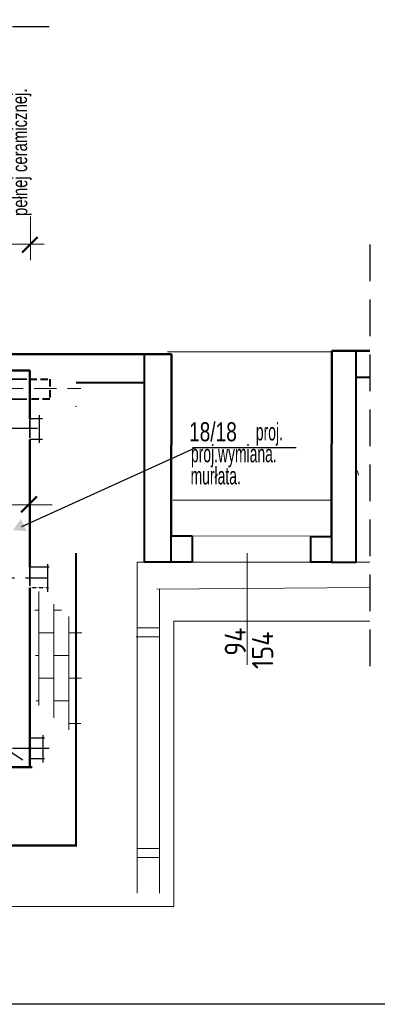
# Model space of a CAD drawing. Header units: millimetres. Extents: x 5545 to 136433, y -146986 to -36607.
# Tile 107 of 159: x 36703 to 36951, y -52264 to -51582. Entities that reach past the tile are written whole.
import ezdxf

# ---------------------------------------------------------------- set-up
doc = ezdxf.new("R2010")
doc.units = ezdxf.units.MM
doc.header["$LTSCALE"] = 8
for name, pattern in [('2', [0.25, 0.15, -0.1]), ('ACAD_ISO03W100', [30, 12, -18]), ('DASHDOTX2', [50.8, 25.4, -12.7, 0, -12.7]), ('VERDECKT', [9.525, 6.35, -3.175])]:
    doc.linetypes.add(name, pattern=pattern)
for name, color, linetype, lineweight in [('0_Nr_Pióra__3', 7, 'Continuous', 50), ('OGËLNE_01', 7, 'Continuous', 13), ('Standard', 7, 'Continuous', 25)]:
    doc.layers.add(name, color=color, linetype=linetype, lineweight=lineweight)
doc.layers.add('5 WYMIAROWANIE', color=253, linetype='Continuous')
doc.layers.add('Arc_opisy', color=18, linetype='Continuous')
doc.layers.add('cegły_Nr_Pióra__61', color=7, linetype='Continuous', lineweight=20, true_color=0x6a6a6a)
doc.styles.add('ISOCP', font='ISOCP.SHX')
doc.styles.add('TXT50', font='bikroms.shx', dxfattribs={"width": 0.75, "height": 10})

# ---------------------------------------------------------------- blocks, each defined once
blk = doc.blocks.new('G$C8D1DDFD7')
at = {"layer": 'Standard', "lineweight": 20, "ltscale": 0.5}
h = blk.add_hatch(dxfattribs=at)
h.set_pattern_fill('AR-BRSTD', color=250, scale=0.15, angle=270, style=0)
h.set_pattern_definition([(270, (56396.344, 46099.311), (10.16127, -4e-15), []), (360, (56396.344, 46099.311), (10.16127, 15.24), [10.16127, -10.16127])])
h.paths.add_polyline_path([(1.08, 16.67), (30.92, -7.55), (31.79, 68), (-0.07, 94.27)])
blk = doc.blocks.new('G$C8C1C8AAF')
at = {"layer": 'Standard', "color": 15, "lineweight": 25, "ltscale": 2}
blk.add_line((4156.38, 0), (0, 0), dxfattribs=at)
blk = doc.blocks.new('G$C1C2C7789')
at = {"layer": 'Arc_opisy', "lineweight": 25, "ltscale": 0.1}
blk.add_blockref('G$C8C1C8AAF', (0, 0), dxfattribs=at)
blk = doc.blocks.new('G$CFA82744B')
at = {"layer": 'Arc_opisy', "color": 1, "lineweight": 25, "ltscale": 0.1}
blk.add_blockref('G$C1C2C7789', (0, 0), dxfattribs=at)
blk = doc.blocks.new('G$C2D5568B3')
at = {"layer": '5 WYMIAROWANIE', "lineweight": 15}
blk.add_hatch(color=7, dxfattribs=at).paths.add_polyline_path([(4.67, 8.25), (0, 0), (9.48, 0.08)])
blk = doc.blocks.new('G$CB5EE3834')
at = {"layer": 'Arc_opisy', "lineweight": 25, "ltscale": 0.2}
blk.add_blockref('G$C2D5568B3', (0, 0), dxfattribs=at)
blk = doc.blocks.new('G$C1A704194')
at = {"layer": 'Arc_opisy', "lineweight": 25, "ltscale": 0.2, "rotation": 43.91907581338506}
blk.add_blockref('G$CB5EE3834', (2.36, 0), dxfattribs=at)
blk = doc.blocks.new('G$C6B82DA77')
at = {"layer": 'OGËLNE_01', "color": 250, "linetype": 'Continuous', "lineweight": 25, "style": 'TXT50', "width": 0.6}
blk.add_text('proj.wymiana.', height=12, dxfattribs=at).set_placement((0, 4))

msp = doc.modelspace()

# ---------------------------------------------------------------- linework, layer by layer
at = {"color": 250, "linetype": 'ByBlock', "lineweight": 50}
for p, q in [((36715.646, -51732.295), (36704.952, -51742.988)), ((36715.049, -51912.068), (36704.355, -51922.762))]:
    msp.add_line(p, q, dxfattribs=at)
at = {"layer": '0_Nr_Pióra__3', "color": 250, "lineweight": 15}
msp.add_line((36938.012, -51897.321), (36937.24, -51894.233), dxfattribs=at)
at = {"layer": 'Arc_opisy', "linetype": 'ACAD_ISO03W100', "lineweight": 25, "ltscale": 0.1}
msp.add_line((36293.18, -51830.505), (36709.403, -52096.925), dxfattribs=at)
at = {"layer": 'Arc_opisy', "color": 250, "lineweight": 25, "ltscale": 0.1}
for p, q in [((36704.729, -51932.69), (36824.906, -51878.18)), ((36822.884, -51878.093), (36894.785, -51878.093))]:
    msp.add_line(p, q, dxfattribs=at)
at = {"layer": 'Arc_opisy', "color": 250, "lineweight": 40, "ltscale": 0.2}
for p, q in [((36808.219, -51957.405), (36789.487, -51957.427)), ((36919.249, -51957.427), (36936.233, -51957.427))]:
    msp.add_line(p, q, dxfattribs=at)
at = {"layer": 'Arc_opisy', "linetype": '2', "lineweight": 25, "ltscale": 0.1}
msp.add_line((36710.276, -51974.953), (36723.325, -51974.953), dxfattribs=at)
at = {"layer": 'Standard', "color": 250, "linetype": 'VERDECKT', "lineweight": 25, "ltscale": 0.5}
for p, q in [((36050.672, -51586.246), (36729.628, -51586.246)), ((36945.736, -51737.403), (36945.736, -52036.592)), ((36715.611, -51864.94), (35872.975, -51864.94)), ((36723.78, -52086.579), (36627.318, -52086.579))]:
    msp.add_line(p, q, dxfattribs=at)
at = {"layer": 'Standard', "color": 250, "lineweight": 20}
for p, q in [((36710.83, -51718.055), (36710.83, -51748.172)), ((35876.36, -51737.06), (36720.166, -51737.06)), ((36805.598, -51811.712), (36919.34, -51811.712)), ((35878.77, -51917.776), (36725.742, -51917.776)), ((36822.626, -51939.255), (36917.538, -51939.575)), ((36860.783, -51951.312), (36860.783, -52028.592)), ((36784.631, -51961.474), (36784.631, -51957.427)), ((36784.631, -51957.427), (36945.736, -51957.427)), ((36784.631, -52186.874), (36784.631, -51961.474)), ((36945.736, -51975.156), (36798.332, -51976.192)), ((36800.146, -51976.11), (36800.146, -52186.874)), ((36785.193, -52002.984), (36800.146, -52002.984)), ((36809.962, -52196.215), (36809.962, -51998.377)), ((36809.962, -51998.377), (36945.736, -51998.377)), ((36784.009, -52009.201), (36800.146, -52009.201)), ((36784.631, -52156.005), (36800.146, -52156.005)), ((36784.631, -52162.222), (36800.146, -52162.222)), ((35776.562, -52196.215), (36809.962, -52196.215))]:
    msp.add_line(p, q, dxfattribs=at)
at = {"layer": 'Standard', "color": 250, "lineweight": 50}
for p, q in [((36919.34, -51810.984), (36919.249, -51939.598)), ((36945.736, -51810.984), (36919.34, -51810.984)), ((36669.86, -51813.428), (36808.496, -51813.428)), ((36808.496, -51813.428), (36808.219, -51939.255)), ((36648.878, -51824.669), (36710.327, -51824.669)), ((36710.327, -51824.669), (36710.327, -51858.121)), ((36710.327, -51872.541), (36710.327, -51960.936)), ((36710.327, -51975.356), (36710.327, -52099.632)), ((36710.327, -52093.811), (36710.327, -52099.632)), ((36711.815, -52099.632), (36345.437, -52099.632)), ((36336.503, -52153.904), (36742.509, -52153.904))]:
    msp.add_line(p, q, dxfattribs=at)
at = {"layer": 'Standard', "color": 250, "lineweight": 40}
for p, q in [((36936.233, -51957.427), (36936.233, -51810.984)), ((36789.487, -51812.943), (36789.487, -51957.427)), ((36742.275, -51833.05), (36789.487, -51833.05)), ((36936.137, -51829.322), (36945.736, -51829.322)), ((36808.219, -51939.255), (36822.626, -51939.255)), ((36808.219, -51957.405), (36808.219, -51939.255)), ((36822.626, -51939.255), (36822.626, -51957.405)), ((36904.842, -51939.598), (36919.249, -51939.598)), ((36904.842, -51957.647), (36904.842, -51939.598)), ((36919.249, -51939.598), (36919.249, -51957.427)), ((36822.626, -51957.405), (36808.219, -51957.405)), ((36919.249, -51957.414), (36904.842, -51957.414))]:
    msp.add_line(p, q, dxfattribs=at)
at = {"layer": 'Standard', "color": 250, "linetype": 'DASHDOTX2', "lineweight": 40}
msp.add_line((36742.275, -52154.536), (36742.275, -51813.428), dxfattribs=at)
at = {"layer": 'Standard', "color": 250, "lineweight": 35, "ltscale": 0.5}
for p, q in [((36708.186, -51830.698), (36619.512, -51830.698)), ((36708.186, -51844.541), (36608.738, -51844.541))]:
    msp.add_line(p, q, dxfattribs=at)
at = {"layer": 'Standard', "color": 250, "linetype": 'VERDECKT', "lineweight": 40, "ltscale": 0.1}
for p, q in [((36709.969, -51830.671), (36724.084, -51830.671)), ((36724.084, -51830.671), (36724.084, -51844.443)), ((36724.084, -51844.443), (36709.602, -51844.443))]:
    msp.add_line(p, q, dxfattribs=at)
at = {"layer": 'Standard', "color": 250, "linetype": 'VERDECKT', "lineweight": 20, "ltscale": 0.3}
msp.add_line((36530.534, -51837.055), (36745.645, -51837.055), dxfattribs=at)
at = {"layer": 'Standard', "color": 250, "lineweight": 25, "ltscale": 0.5}
for p, q in [((36719.161, -51858.121), (36710.327, -51858.121)), ((36717.005, -51874.738), (36717.005, -51855.597)), ((36719.161, -51872.541), (36710.327, -51872.541)), ((36723.586, -51960.936), (36710.327, -51960.936)), ((36722.768, -51978.047), (36722.768, -51958.906)), ((36719.469, -52096.441), (36719.469, -52077.301)), ((36720.399, -52079.391), (36710.327, -52079.391)), ((36720.399, -52093.811), (36710.327, -52093.811))]:
    msp.add_line(p, q, dxfattribs=at)
at = {"layer": 'Standard', "color": 250, "linetype": 'VERDECKT', "lineweight": 35, "ltscale": 0.5}
for p, q in [((36710.381, -51858.1), (36710.381, -51871.252)), ((36710.306, -51960.714), (36710.306, -51973.866)), ((36710.261, -52079.481), (36710.261, -52092.633))]:
    msp.add_line(p, q, dxfattribs=at)
at = {"layer": 'Standard', "color": 250, "linetype": 'DASHDOTX2', "lineweight": 20}
msp.add_line((36809.29, -51914.451), (36919.086, -51914.451), dxfattribs=at)
at = {"layer": 'Standard', "color": 250, "linetype": 'VERDECKT', "lineweight": 25, "ltscale": 0.3}
msp.add_line((36722.53, -51968.5), (35890.092, -51968.5), dxfattribs=at)

# ---------------------------------------------------------------- block references
at = {"layer": 'Arc_opisy', "color": 250, "lineweight": 25, "ltscale": 0.1}
for name, p in [('G$CFA82744B', (35027.343, -52263.923)), ('G$C6B82DA77', (36821.869, -51892.27))]:
    msp.add_blockref(name, p, dxfattribs=at)
at = {"layer": 'Arc_opisy', "color": 250, "lineweight": 25, "ltscale": 0.2, "rotation": 310.6620793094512}
msp.add_blockref('G$C1A704194', (36697.148, -51933.509), dxfattribs=at)
at = {"layer": 'Arc_opisy', "color": 250, "lineweight": 40, "ltscale": 0.2, "xscale": 1.03, "yscale": 1.03, "zscale": 1.03, "rotation": 359.9999999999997}
msp.add_blockref('G$C8D1DDFD7', (36713.659, -52072.616), dxfattribs=at)

# ---------------------------------------------------------------- texts
at = {"layer": 'cegły_Nr_Pióra__61', "color": 250, "lineweight": 25, "ltscale": 50, "insert": (36681.102, -51717.692), "char_height": 10.3, "width": 280.32086, "attachment_point": 1, "rotation": 90.206287, "style": 'TXT50'}
msp.add_mtext('{\\C0;istn.ściana z cegły\\Ppełnej ceramicznej. \\P}', dxfattribs=at)
at = {"layer": 'OGËLNE_01', "color": 250, "linetype": 'Continuous', "lineweight": 25, "style": 'TXT50', "width": 0.6}
for s, p in [('proj. ', (36866.815, -51873.111)), ('murłata.', (36821.618, -51903.608))]:
    msp.add_text(s, height=12, dxfattribs=at).set_placement(p)
at = {"layer": 'Standard', "color": 250, "linetype": 'Continuous', "lineweight": 25, "style": 'TXT50', "width": 0.75}
msp.add_text('18/18', height=13.184, dxfattribs=at).set_placement((36820.557, -51873.712))
at = {"layer": 'Standard', "color": 250, "linetype": 'Continuous', "lineweight": 25, "style": 'ISOCP'}
for s, p in [('154', (36878.846, -52031.639)), (' 94', (36859.924, -52030.796))]:
    msp.add_text(s, height=14.6659, rotation=90, dxfattribs=at).set_placement(p)

doc.saveas('drawing.dxf')
